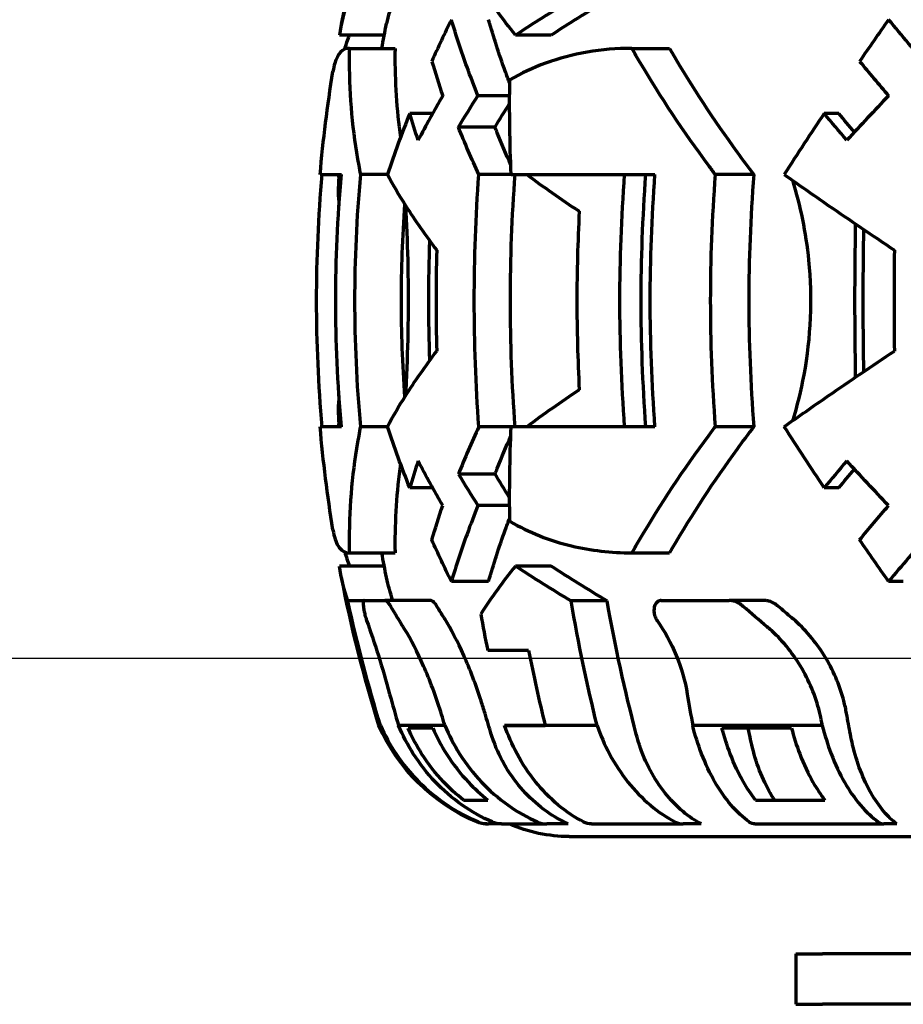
# Model space of a CAD drawing. Header units: millimetres. Extents: x 0 to 1189, y 0 to 841.
# Tile 30 of 56: x 523 to 558, y 471 to 510. Entities that reach past the tile are written whole.
import ezdxf

# ---------------------------------------------------------------- set-up
doc = ezdxf.new("R2010")
doc.units = ezdxf.units.MM
doc.header["$LTSCALE"] = 0.75
doc.layers.add('FD_Dimensions', color=7, linetype='Continuous', lineweight=35)
doc.layers.add('Visible', color=7, linetype='Continuous', lineweight=70)
doc.styles.get("Standard").update_dxf_attribs({"font": 'arial.ttf'})
doc.dimstyles.new('Dim-ISO-25', dxfattribs={"dimtxt": 3.5, "dimasz": 3.5, "dimexe": 2.1, "dimexo": 2.1, "dimgap": 1.4, "dimtad": 1, "dimzin": 12, "dimdsep": 46, "dimtxsty": 'Standard', "dimcen": 0, "dimazin": 3, "dimtp": 0.1, "dimtm": 0.1, "dimtfac": 0.714286, "dimtmove": 0, "dimatfit": 3, "dimfxl": 1, "dimtzin": 12, "dimarcsym": 0})

# ---------------------------------------------------------------- blocks, each defined once
blk = doc.blocks.new('*D25')
at = {"layer": 'Defpoints', "color": 0, "transparency": 16777216}
for p in [(639.804796, 687.8848), (463.566121, 484.8848), (639.804796, 484.8848)]:
    blk.add_point(p, dxfattribs=at)
at = {"layer": 'FD_Dimensions', "color": 0, "lineweight": -2, "transparency": 16777216}
for p, q in [((637.704796, 687.8848), (461.466121, 687.8848)), ((463.566121, 684.3848), (463.566121, 488.3848)), ((637.704796, 484.8848), (461.466121, 484.8848))]:
    blk.add_line(p, q, dxfattribs=at)
at = {"layer": 'FD_Dimensions', "color": 0, "transparency": 16777216}
for points in [[(462.982788, 684.3848), (464.149454, 684.3848), (463.566121, 687.8848)], [(462.982788, 488.3848), (464.149454, 488.3848), (463.566121, 484.8848)]]:
    blk.add_solid(points, dxfattribs=at)
at = {"layer": 'FD_Dimensions', "color": 0, "transparency": 16777216, "insert": (460.377922, 586.3848), "char_height": 3.5, "attachment_point": 5, "rotation": 90}
blk.add_mtext('203', dxfattribs=at)

msp = doc.modelspace()

# ---------------------------------------------------------------- linework, layer by layer
at = {"layer": 'Visible'}
for p, q in [((537.318, 509.597), (535.55, 509.597)), ((543.937, 509.597), (542.516, 509.597)), ((535.934, 509.075), (537.745, 509.075)), ((547.129, 509.075), (548.628, 509.075)), ((542.288, 507.2), (541.033, 507.2)), ((539.234, 506.493), (538.327, 506.493)), ((555.338, 506.493), (554.756, 506.493)), ((541.707, 505.95), (540.259, 505.95)), ((534.775, 504.075), (535.622, 504.075)), ((537.441, 504.075), (536.373, 504.075)), ((542.348, 504.075), (541.067, 504.075)), ((542.348, 504.075), (548.048, 504.075)), ((551.965, 504.075), (550.433, 504.075)), ((535.622, 494.075), (534.775, 494.075)), ((537.441, 494.075), (536.373, 494.075)), ((542.348, 494.075), (541.067, 494.075)), ((548.048, 494.075), (542.348, 494.075)), ((551.965, 494.075), (550.433, 494.075)), ((541.707, 492.2), (540.259, 492.2)), ((539.234, 491.657), (538.327, 491.657)), ((555.338, 491.657), (554.756, 491.657)), ((542.288, 490.95), (541.033, 490.95)), ((535.934, 489.075), (537.745, 489.075)), ((547.129, 489.075), (548.628, 489.075)), ((537.318, 488.552), (535.55, 488.552)), ((543.937, 488.552), (542.516, 488.552)), ((541.454, 487.937), (539.979, 487.937)), ((557.891, 487.937), (557.309, 487.937)), ((536.499, 487.171), (535.877, 487.171)), ((536.518, 487.184), (537.34, 487.184)), ((539.162, 487.184), (537.34, 487.184)), ((546.152, 487.171), (544.724, 487.171)), ((548.299, 487.184), (550.989, 487.184)), ((552.375, 487.184), (550.989, 487.184)), ((543.034, 485.205), (541.418, 485.205)), ((537.171, 482.223), (537.107, 482.223)), ((539.721, 482.223), (537.886, 482.223)), ((539.244, 482.128), (538.259, 482.128)), ((542.087, 482.234), (543.699, 482.234)), ((542.087, 482.234), (542.089, 482.223)), ((545.755, 482.223), (542.089, 482.223)), ((554.681, 482.223), (549.544, 482.223)), ((553.459, 482.128), (550.703, 482.128)), ((540.454, 479.275), (541.429, 479.275)), ((552.03, 479.275), (554.78, 479.275)), ((541.38, 478.325), (541.446, 478.325)), ((541.962, 478.325), (541.446, 478.325)), ((541.962, 478.325), (543.76, 478.325)), ((544.607, 478.325), (543.76, 478.325)), ((545.528, 478.325), (549.162, 478.325)), ((549.876, 478.325), (549.162, 478.325)), ((552.008, 478.325), (557.123, 478.325)), ((557.634, 478.325), (557.123, 478.325)), ((544.651, 477.825), (580.165, 477.825)), ((553.627, 473.175), (554.682, 473.175)), ((553.627, 473.175), (553.627, 471.175)), ((558.235, 473.175), (554.682, 473.175)), ((553.627, 471.175), (554.682, 471.175)), ((558.235, 471.175), (554.682, 471.175))]:
    msp.add_line(p, q, dxfattribs=at)
at = {"layer": 'Visible', "extrusion": (0, 0, -1)}
for centre, radius, start, end in [((-591.469, 499.075), 56.914, 11.1108, 17.2229), ((-591.469, 499.075), 55.164, 10.4442, 11.4843), ((-591.469, 499.075), 56.914, 5.0401, 9.1844), ((-591.469, 499.075), 56.164, 4.9957, 5.1075), ((-591.469, 499.075), 56.914, 350.8156, 354.9599), ((-591.469, 499.075), 56.164, 354.8925, 355.0043), ((-591.469, 499.075), 55.164, 348.5157, 349.5558), ((-591.469, 499.075), 56.914, 342.7771, 348.8892), ((-543.855, 485.2), 7.375, 292.8429, 336.1946), ((-541.38, 479.325), 1, 270, 292.8429), ((-544.651, 483.716), 5.891, 270, 293.777)]:
    msp.add_arc(centre, radius, start, end, dxfattribs=at)
at = {"layer": 'Visible'}
for centre, major_axis, ratio, start_param, end_param in [((577.084, 509.139), (41.581, 0.357), 0.384757, 3.004043, 3.090609), ((577.067, 509.154), (39.779, 0.342), 0.384756, 3.00062, 3.060152), ((574.967, 509.139), (40.322, 10.16), 0.306616, 2.338474, 2.42504), ((574.975, 509.153), (38.575, 9.719), 0.306623, 2.334206, 2.424711), ((578.649, 506.976), (38.135, 30.92), 0.66626, 2.17767, 2.219065), ((570.917, 506.976), (29.475, 39.262), 0.262961, 1.684727, 1.726121), ((581.212, 500.663), (-40.874, 23.551), 0.577933, 0.544885, 0.586641), ((578.415, 500.663), (-34.26, 32.429), 0.228079, 1.095346, 1.137102), ((577.58, 503.894), (-40.453, 9.472), 0.318147, 0.623145, 0.714492), ((577.039, 503.894), (41.544, 0.547), 0.384422, 3.1029, 3.173955), ((585.535, 499.075), (0, 56.484), 0.817325, 1.53538, 1.606212), ((575.746, 499.075), (0, 56.484), 0.322562, 1.53538, 1.606212), ((577.58, 494.255), (40.453, 9.472), 0.318147, 2.427101, 2.518448), ((577.039, 494.255), (-41.544, 0.547), 0.384422, -0.032362, 0.038692), ((581.482, 497.322), (41.055, 23.656), 0.577925, 2.454767, 2.511178), ((580.256, 499.537), (40.795, 23.506), 0.577931, 2.563991, 2.596657), ((576.969, 499.537), (34.194, 32.366), 0.228076, 2.013531, 2.046197), ((578.311, 492.805), (-40.716, 23.459), 0.577945, 0.802062, 0.83971), ((585.01, 499.07), (0, 56.445), 0.79671, 1.792661, 1.818969), ((586.948, 499.074), (-0.001, 56.838), 0.796701, 1.817277, 1.871569), ((588.75, 499.065), (-0.001, 56.426), 0.944475, 1.8507, 1.873878), ((580.293, 499.065), (0, 56.426), 0.570959, 1.85071, 1.873887), ((541.446, 479.326), (-0.006, 1.002), 0.999787, 2.73727, 3.135639), ((543.76, 479.326), (0, 1.002), 0.944471, 2.742881, 3.14125), ((549.162, 479.326), (0, 1.002), 0.796704, 2.743073, 3.141442), ((557.122, 479.326), (0, 1.002), 0.57095, 2.74315, 3.141519)]:
    msp.add_ellipse(centre, major_axis=major_axis, ratio=ratio, start_param=start_param, end_param=end_param, dxfattribs=at)
at = {"layer": 'Visible', "extrusion": (0, 0, -1)}
for centre, major_axis, ratio, start_param, end_param in [((589.051, 499.602), (-18.792, 52.789), 0.811184, -1.208195, -1.139472), ((578.311, 505.345), (40.716, 23.459), 0.577945, 3.943655, 3.981303), ((578.294, 505.379), (39.141, 22.552), 0.577943, 3.94333, 3.972928), ((580.256, 498.613), (-40.795, 23.506), 0.577931, -0.577602, -0.544936), ((576.969, 498.613), (-34.194, 32.366), 0.228076, -1.128061, -1.095395), ((576.939, 498.616), (-32.861, 31.104), 0.228082, -1.109209, -1.085592), ((581.482, 500.827), (-41.055, 23.656), 0.577925, -0.686826, -0.630415), ((591.476, 499.075), (0, 56.845), 0.999898, 4.624317, 4.800461), ((587.347, 499.075), (0, 56.845), 0.817325, 4.624317, 4.800461), ((587.346, 499.075), (0, 55.091), 0.817325, 4.621505, 4.803273), ((573.812, 499.075), (0, 55.296), 0.322562, 4.657486, 4.767292), ((584.278, 499.075), (0, 55.296), 0.817325, 4.669595, 4.755183), ((589.051, 498.547), (18.792, 52.789), 0.811184, 4.281064, 4.349787), ((576.939, 499.534), (32.861, 31.104), 0.228082, 4.227185, 4.250801), ((578.294, 492.771), (-39.141, 22.552), 0.577943, -0.831335, -0.801737), ((581.212, 497.487), (40.874, 23.551), 0.577933, 3.686478, 3.728233), ((578.415, 497.487), (34.26, 32.429), 0.228079, 4.236939, 4.278695), ((578.649, 491.174), (-38.135, 30.92), 0.66626, -0.963922, -0.922528), ((570.917, 491.174), (-29.475, 39.262), 0.262961, -1.456866, -1.415472), ((577.084, 489.011), (-41.581, 0.357), 0.384757, -0.137549, -0.050983), ((574.967, 489.011), (-40.322, 10.16), 0.306616, -0.803118, -0.716552), ((574.975, 488.997), (-38.575, 9.719), 0.306623, -0.807387, -0.716882), ((577.067, 488.996), (-39.779, 0.342), 0.384756, -0.140972, -0.081441), ((580.024, 495.57), (-45.372, 3.084), 0.637781, -0.436272, -0.406807), ((579.963, 495.551), (-43.556, 2.961), 0.637781, -0.436321, -0.419048), ((589.033, 499.074), (0, 55.123), 0.796719, 4.39516, 4.49474), ((577.74, 495.57), (-39.968, 21.696), 0.485273, -1.17142, -1.141955), ((577.707, 495.551), (-38.368, 20.827), 0.485276, -1.171469, -1.154196), ((591.025, 499.074), (0, 55.122), 0.94448, 4.395157, 4.410896), ((585.696, 499.074), (0, 55.122), 0.570973, 4.395159, 4.410897), ((565.353, 490.681), (-10.175, 38.721), 0.673461, 4.670766, 4.673978), ((582.426, 499.646), (0.469, 55.804), 0.577105, 4.383533, 4.388228), ((570.17, 490.678), (-4.017, 39.28), 0.418356, 4.538398, 4.54161)]:
    msp.add_ellipse(centre, major_axis=major_axis, ratio=ratio, start_param=start_param, end_param=end_param, dxfattribs=at)
at = {"layer": 'Visible'}
for points in [[(542.516, 509.597), (542.024, 510.223), (541.562, 510.861), (541.142, 511.501)], [(535.753, 509.041), (535.81, 509.226), (535.869, 509.412), (535.93, 509.597)], [(539.637, 507.2), (539.295, 506.613), (538.969, 506.022), (538.661, 505.432)], [(557.306, 507.2), (556.749, 506.613), (556.196, 506.022), (555.65, 505.432)], [(538.327, 506.493), (538.018, 505.713), (537.72, 504.901), (537.441, 504.075)], [(554.756, 506.493), (554.235, 505.713), (553.703, 504.901), (553.17, 504.075)], [(538.327, 491.657), (538.018, 492.437), (537.72, 493.248), (537.441, 494.075)], [(554.756, 491.657), (554.235, 492.437), (553.703, 493.248), (553.17, 494.075)], [(539.637, 490.95), (539.295, 491.537), (538.969, 492.127), (538.661, 492.718)], [(557.306, 490.95), (556.749, 491.537), (556.196, 492.127), (555.65, 492.718)], [(535.753, 489.109), (535.81, 488.924), (535.869, 488.738), (535.93, 488.552)], [(542.516, 488.552), (542.024, 487.927), (541.561, 487.288), (541.142, 486.649)], [(537.171, 482.223), (536.683, 483.807), (536.244, 485.472), (535.877, 487.171)], [(545.755, 482.223), (545.366, 483.807), (545.016, 485.472), (544.724, 487.171)]]:
    msp.add_open_spline(points, degree=3, dxfattribs=at)
for points, knots in [([(541.033, 507.2), (540.881, 507.575), (540.736, 507.953), (540.371, 508.957), (540.164, 509.586), (539.979, 510.213)], [-5.6143586, -5.6143586, -5.6143586, -5.6143586, -5.4611539, -5.4611539, -5.2078164, -5.2078164, -5.2078164, -5.2078164]), ([(542.293, 507.685), (542.232, 507.846), (542.172, 508.008), (541.867, 508.849), (541.647, 509.532), (541.454, 510.213)], [6.7407645, 6.7407645, 6.7407645, 6.7407645, 6.8062552, 6.8062552, 7.0814117, 7.0814117, 7.0814117, 7.0814117]), ([(559.891, 507.2), (559.562, 507.575), (559.233, 507.953), (558.366, 508.957), (557.832, 509.586), (557.309, 510.213)], [-5.6143586, -5.6143586, -5.6143586, -5.6143586, -5.4611539, -5.4611539, -5.2078164, -5.2078164, -5.2078164, -5.2078164]), ([(535.934, 509.075), (535.666, 509.075), (535.474, 508.88), (535.328, 508.39), (535.304, 508.28), (535.284, 508.159)], [2.3083419, 2.3083419, 2.3083419, 2.3083419, 2.8208083, 2.8208083, 2.9484496, 2.9484496, 2.9484496, 2.9484496]), ([(535.934, 509.075), (535.93, 508.898), (535.928, 508.721), (535.93, 507.161), (536.058, 505.779), (536.326, 504.316), (536.349, 504.195), (536.373, 504.075)], [-6.0159843, -6.0159843, -6.0159843, -6.0159843, -5.9467443, -5.9467443, -5.4053806, -5.4053806, -5.3566078, -5.3566078, -5.3566078, -5.3566078]), ([(537.745, 509.075), (537.744, 509.015), (537.743, 508.955), (537.731, 507.77), (537.806, 506.647), (537.963, 505.546)], [17.4746476, 17.4746476, 17.4746476, 17.4746476, 17.4981244, 17.4981244, 17.9379902, 17.9379902, 17.9379902, 17.9379902]), ([(547.129, 509.075), (545.922, 509.075), (544.775, 508.88), (543.217, 508.307), (542.745, 508.086), (542.295, 507.825)], [2.3083419, 2.3083419, 2.3083419, 2.3083419, 2.8208083, 2.8208083, 3.0565445, 3.0565445, 3.0565445, 3.0565445]), ([(547.129, 509.075), (547.23, 508.898), (547.333, 508.721), (548.252, 507.161), (549.17, 505.779), (550.253, 504.316), (550.343, 504.195), (550.433, 504.075)], [-6.0159843, -6.0159843, -6.0159843, -6.0159843, -5.9467443, -5.9467443, -5.4053806, -5.4053806, -5.3566078, -5.3566078, -5.3566078, -5.3566078]), ([(548.628, 509.075), (548.663, 509.015), (548.697, 508.955), (549.499, 507.57), (550.366, 506.247), (551.521, 504.663), (551.741, 504.368), (551.965, 504.075)], [17.4746476, 17.4746476, 17.4746476, 17.4746476, 17.4981244, 17.4981244, 18.0162376, 18.0162376, 18.1360299, 18.1360299, 18.1360299, 18.1360299]), ([(542.333, 504.454), (542.145, 504.876), (541.965, 505.3), (541.766, 505.801), (541.737, 505.875), (541.707, 505.95)], [6.5216335, 6.5216335, 6.5216335, 6.5216335, 6.693301, 6.693301, 6.7232545, 6.7232545, 6.7232545, 6.7232545]), ([(535.622, 494.075), (535.47, 495.791), (535.396, 497.479), (535.396, 500.67), (535.47, 502.358), (535.622, 504.075)], [-20.2998931, -20.2998931, -20.2998931, -20.2998931, -19.8212787, -19.8212787, -19.3426644, -19.3426644, -19.3426644, -19.3426644]), ([(536.373, 504.075), (536.217, 502.358), (536.142, 500.667), (536.142, 497.482), (536.217, 495.792), (536.373, 494.075)], [-6.920639, -6.920639, -6.920639, -6.920639, -6.4429476, -6.4429476, -5.9652563, -5.9652563, -5.9652563, -5.9652563]), ([(537.441, 504.075), (537.66, 503.671), (537.898, 503.263), (538.531, 502.262), (538.949, 501.667), (539.399, 501.075)], [-19.5470654, -19.5470654, -19.5470654, -19.5470654, -19.3224133, -19.3224133, -18.9996033, -18.9996033, -18.9996033, -18.9996033]), ([(546.845, 494.075), (546.719, 495.791), (546.658, 497.478), (546.658, 500.672), (546.719, 502.359), (546.845, 504.075)], [-7.07885, -7.07885, -7.07885, -7.07885, -6.5997659, -6.5997659, -6.1206818, -6.1206818, -6.1206818, -6.1206818]), ([(547.689, 494.075), (547.561, 495.791), (547.498, 497.479), (547.498, 500.671), (547.561, 502.359), (547.689, 504.075)], [-19.817453, -19.817453, -19.817453, -19.817453, -19.3387186, -19.3387186, -18.8599842, -18.8599842, -18.8599842, -18.8599842]), ([(548.048, 494.075), (547.921, 495.791), (547.86, 497.479), (547.86, 500.67), (547.921, 502.358), (548.048, 504.075)], [-20.2998931, -20.2998931, -20.2998931, -20.2998931, -19.8212787, -19.8212787, -19.3426644, -19.3426644, -19.3426644, -19.3426644]), ([(550.433, 504.075), (550.304, 502.358), (550.242, 500.667), (550.242, 497.482), (550.304, 495.792), (550.433, 494.075)], [-6.920639, -6.920639, -6.920639, -6.920639, -6.4429476, -6.4429476, -5.9652563, -5.9652563, -5.9652563, -5.9652563]), ([(551.965, 504.075), (551.831, 502.357), (551.767, 500.665), (551.767, 497.485), (551.831, 495.792), (551.965, 494.075)], [18.0059202, 18.0059202, 18.0059202, 18.0059202, 18.4829061, 18.4829061, 18.9598921, 18.9598921, 18.9598921, 18.9598921]), ([(553.17, 504.075), (553.74, 503.671), (554.323, 503.263), (555.773, 502.262), (556.652, 501.667), (557.538, 501.075)], [-19.5470654, -19.5470654, -19.5470654, -19.5470654, -19.3224133, -19.3224133, -18.9996033, -18.9996033, -18.9996033, -18.9996033]), ([(553.494, 503.846), (553.809, 502.837), (554.027, 501.774), (554.285, 499.158), (554.22, 497.618), (553.83, 495.506), (553.679, 494.894), (553.494, 494.304)], [-4.5803712, -4.5803712, -4.5803712, -4.5803712, -4.2919798, -4.2919798, -3.8917813, -3.8917813, -3.7225289, -3.7225289, -3.7225289, -3.7225289]), ([(538.126, 502.904), (538.03, 501.59), (537.984, 500.302), (537.984, 497.848), (538.03, 496.559), (538.126, 495.245)], [18.1147329, 18.1147329, 18.1147329, 18.1147329, 18.4829061, 18.4829061, 18.8510793, 18.8510793, 18.8510793, 18.8510793]), ([(538.158, 502.852), (538.198, 502.147), (538.228, 501.42), (538.282, 499.158), (538.265, 497.618), (538.187, 495.851), (538.173, 495.573), (538.158, 495.297)], [-4.487236, -4.487236, -4.487236, -4.487236, -4.2919798, -4.2919798, -3.8917813, -3.8917813, -3.8157276, -3.8157276, -3.8157276, -3.8157276]), ([(545.046, 502.616), (544.984, 501.406), (544.953, 500.218), (544.953, 497.931), (544.984, 496.744), (545.046, 495.533)], [-20.3932221, -20.3932221, -20.3932221, -20.3932221, -20.0502167, -20.0502167, -19.7072114, -19.7072114, -19.7072114, -19.7072114]), ([(556.327, 496.261), (556.311, 497.221), (556.303, 498.163), (556.303, 499.987), (556.311, 500.929), (556.327, 501.889)], [-19.6122869, -19.6122869, -19.6122869, -19.6122869, -19.3387186, -19.3387186, -19.0651504, -19.0651504, -19.0651504, -19.0651504]), ([(537.441, 494.075), (537.66, 494.478), (537.898, 494.887), (538.531, 495.888), (538.949, 496.483), (539.399, 497.075)], [17.408031, 17.408031, 17.408031, 17.408031, 17.632683, 17.632683, 17.9554931, 17.9554931, 17.9554931, 17.9554931]), ([(553.17, 494.075), (553.74, 494.478), (554.323, 494.887), (555.773, 495.888), (556.652, 496.483), (557.538, 497.075)], [17.408031, 17.408031, 17.408031, 17.408031, 17.632683, 17.632683, 17.9554931, 17.9554931, 17.9554931, 17.9554931]), ([(536.373, 494.075), (536.349, 493.955), (536.326, 493.834), (536.058, 492.371), (535.93, 490.989), (535.928, 489.429), (535.93, 489.252), (535.934, 489.075)], [-6.7908419, -6.7908419, -6.7908419, -6.7908419, -6.742069, -6.742069, -6.2007054, -6.2007054, -6.1314654, -6.1314654, -6.1314654, -6.1314654]), ([(550.433, 494.075), (550.343, 493.955), (550.253, 493.834), (549.17, 492.371), (548.252, 490.989), (547.333, 489.429), (547.23, 489.252), (547.129, 489.075)], [-6.7908419, -6.7908419, -6.7908419, -6.7908419, -6.742069, -6.742069, -6.2007054, -6.2007054, -6.1314654, -6.1314654, -6.1314654, -6.1314654]), ([(551.965, 494.075), (551.741, 493.782), (551.521, 493.486), (550.366, 491.903), (549.499, 490.579), (548.697, 489.195), (548.663, 489.135), (548.628, 489.075)], [16.6833676, 16.6833676, 16.6833676, 16.6833676, 16.8031599, 16.8031599, 17.3212731, 17.3212731, 17.3447499, 17.3447499, 17.3447499, 17.3447499]), ([(541.707, 492.2), (541.737, 492.274), (541.766, 492.349), (541.965, 492.849), (542.145, 493.274), (542.333, 493.695)], [5.3380025, 5.3380025, 5.3380025, 5.3380025, 5.367956, 5.367956, 5.5396235, 5.5396235, 5.5396235, 5.5396235]), ([(537.963, 492.604), (537.806, 491.503), (537.731, 490.379), (537.743, 489.195), (537.744, 489.135), (537.745, 489.075)], [16.8814074, 16.8814074, 16.8814074, 16.8814074, 17.3212731, 17.3212731, 17.3447499, 17.3447499, 17.3447499, 17.3447499]), ([(541.033, 490.95), (540.881, 490.574), (540.736, 490.197), (540.371, 489.193), (540.164, 488.564), (539.979, 487.937)], [6.940353, 6.940353, 6.940353, 6.940353, 7.0935578, 7.0935578, 7.3468953, 7.3468953, 7.3468953, 7.3468953]), ([(559.891, 490.95), (559.562, 490.574), (559.233, 490.197), (558.366, 489.193), (557.832, 488.564), (557.309, 487.937)], [6.940353, 6.940353, 6.940353, 6.940353, 7.0935578, 7.0935578, 7.3468953, 7.3468953, 7.3468953, 7.3468953]), ([(541.454, 487.937), (541.647, 488.617), (541.867, 489.3), (542.172, 490.142), (542.232, 490.303), (542.293, 490.465)], [4.947867, 4.947867, 4.947867, 4.947867, 5.2230235, 5.2230235, 5.2885142, 5.2885142, 5.2885142, 5.2885142]), ([(542.295, 490.325), (543.057, 489.883), (543.876, 489.556), (545.51, 489.165), (546.307, 489.075), (547.129, 489.075)], [11.0190937, 11.0190937, 11.0190937, 11.0190937, 11.4175674, 11.4175674, 11.7676704, 11.7676704, 11.7676704, 11.7676704]), ([(535.284, 489.991), (535.329, 489.714), (535.398, 489.5), (535.604, 489.165), (535.752, 489.075), (535.934, 489.075)], [11.1272245, 11.1272245, 11.1272245, 11.1272245, 11.4175674, 11.4175674, 11.7676704, 11.7676704, 11.7676704, 11.7676704]), ([(536.518, 487.184), (536.511, 487.184), (536.505, 487.18), (536.494, 487.163), (536.489, 487.146), (536.483, 487.092), (536.483, 487.051), (536.489, 486.954), (536.496, 486.901), (536.515, 486.784), (536.527, 486.72), (536.558, 486.588), (536.576, 486.522), (536.603, 486.436), (536.611, 486.413), (536.619, 486.39)], [0.0011854, 0.0011854, 0.0011854, 0.0011854, 0.0118921, 0.0118921, 0.0261366, 0.0261366, 0.045713, 0.045713, 0.0638758, 0.0638758, 0.0833592, 0.0833592, 0.1044028, 0.1044028, 0.1129139, 0.1129139, 0.1129139, 0.1129139]), ([(537.577, 486.953), (537.556, 486.988), (537.536, 487.02), (537.478, 487.099), (537.443, 487.136), (537.389, 487.172), (537.371, 487.18), (537.353, 487.183), (537.349, 487.184), (537.344, 487.184), (537.34, 487.184)], [0.57737748, 0.57737748, 0.57737748, 0.57737748, 0.59475125, 0.59475125, 0.62625191, 0.62625191, 0.6448508, 0.6448508, 0.6448508, 0.64934478, 0.64934478, 0.64934478, 0.64934478]), ([(539.407, 486.953), (539.385, 486.989), (539.364, 487.021), (539.304, 487.1), (539.267, 487.137), (539.213, 487.172), (539.194, 487.18), (539.176, 487.183), (539.172, 487.184), (539.167, 487.184), (539.162, 487.184)], [0.57879869, 0.57879869, 0.57879869, 0.57879869, 0.59663945, 0.59663945, 0.62828561, 0.62828561, 0.64611018, 0.64611018, 0.64611018, 0.65098718, 0.65098718, 0.65098718, 0.65098718]), ([(548.299, 487.184), (548.273, 487.184), (548.247, 487.18), (548.191, 487.163), (548.161, 487.146), (548.098, 487.092), (548.068, 487.051), (548.026, 486.954), (548.014, 486.901), (548.005, 486.784), (548.009, 486.72), (548.037, 486.588), (548.061, 486.522), (548.107, 486.436), (548.122, 486.413), (548.137, 486.39)], [0.0011854, 0.0011854, 0.0011854, 0.0011854, 0.0118921, 0.0118921, 0.0261366, 0.0261366, 0.045713, 0.045713, 0.0638758, 0.0638758, 0.0833592, 0.0833592, 0.1044028, 0.1044028, 0.1129139, 0.1129139, 0.1129139, 0.1129139]), ([(551.546, 486.953), (551.505, 486.988), (551.463, 487.02), (551.34, 487.099), (551.257, 487.136), (551.123, 487.172), (551.073, 487.18), (551.024, 487.183), (551.012, 487.184), (551, 487.184), (550.989, 487.184)], [0.57737749, 0.57737749, 0.57737749, 0.57737749, 0.59475126, 0.59475126, 0.62625191, 0.62625191, 0.6448508, 0.6448508, 0.6448508, 0.64934479, 0.64934479, 0.64934479, 0.64934479]), ([(552.939, 486.953), (552.896, 486.989), (552.853, 487.021), (552.727, 487.1), (552.642, 487.137), (552.509, 487.172), (552.461, 487.18), (552.414, 487.183), (552.401, 487.184), (552.388, 487.184), (552.375, 487.184)], [0.57879869, 0.57879869, 0.57879869, 0.57879869, 0.59663945, 0.59663945, 0.62828561, 0.62828561, 0.64611018, 0.64611018, 0.64611018, 0.65098718, 0.65098718, 0.65098718, 0.65098718]), ([(541.312, 482.706), (541.263, 482.871), (541.212, 483.036), (540.955, 483.832), (540.72, 484.446), (540.222, 485.561), (539.965, 486.053), (539.706, 486.469), (539.698, 486.482), (539.689, 486.495)], [2.3633104, 2.3633104, 2.3633104, 2.3633104, 2.4153862, 2.4153862, 2.6142476, 2.6142476, 2.8105093, 2.8105093, 2.8169655, 2.8169655, 2.8169655, 2.8169655]), ([(555.642, 482.706), (555.613, 482.871), (555.577, 483.036), (555.367, 483.832), (555.103, 484.446), (554.41, 485.561), (553.992, 486.053), (553.509, 486.469), (553.493, 486.482), (553.478, 486.495)], [2.3633104, 2.3633104, 2.3633104, 2.3633104, 2.4153862, 2.4153862, 2.6142476, 2.6142476, 2.8105093, 2.8105093, 2.8169655, 2.8169655, 2.8169655, 2.8169655]), ([(536.619, 486.39), (536.771, 485.968), (536.928, 485.5), (537.24, 484.508), (537.391, 483.991), (537.531, 483.476)], [-0.3219243, -0.3219243, -0.3219243, -0.3219243, -0.1609373, -0.1609373, 0, 0, 0, 0]), ([(539.685, 482.347), (539.645, 482.486), (539.602, 482.626), (539.359, 483.398), (539.127, 484.015), (538.634, 485.141), (538.377, 485.639), (538.107, 486.079), (538.089, 486.109), (538.071, 486.137)], [2.3628766, 2.3628766, 2.3628766, 2.3628766, 2.4067943, 2.4067943, 2.6057136, 2.6057136, 2.8021395, 2.8021395, 2.8164491, 2.8164491, 2.8164491, 2.8164491]), ([(548.137, 486.39), (548.433, 485.968), (548.69, 485.5), (549.097, 484.508), (549.245, 483.991), (549.33, 483.476)], [-0.3219243, -0.3219243, -0.3219243, -0.3219243, -0.1609373, -0.1609373, 0, 0, 0, 0]), ([(554.659, 482.347), (554.635, 482.486), (554.605, 482.626), (554.414, 483.398), (554.157, 484.015), (553.479, 485.141), (553.066, 485.639), (552.568, 486.079), (552.533, 486.109), (552.499, 486.137)], [2.3628766, 2.3628766, 2.3628766, 2.3628766, 2.4067943, 2.4067943, 2.6057136, 2.6057136, 2.8021395, 2.8021395, 2.8164491, 2.8164491, 2.8164491, 2.8164491]), ([(537.171, 482.223), (537.336, 481.85), (537.544, 481.465), (538.062, 480.691), (538.382, 480.308), (539.026, 479.664), (539.409, 479.344), (540.222, 478.801), (540.649, 478.575), (541.058, 478.403)], [0.2897036, 0.2897036, 0.2897036, 0.2897036, 0.409542, 0.409542, 0.5460875, 0.5460875, 0.6827036, 0.6827036, 0.8150178, 0.8150178, 0.8150178, 0.8150178]), ([(541.591, 478.403), (541.199, 478.576), (540.788, 478.804), (540.01, 479.351), (539.644, 479.672), (539.032, 480.317), (538.728, 480.7), (538.239, 481.471), (538.042, 481.853), (537.886, 482.223)], [-0.8176817, -0.8176817, -0.8176817, -0.8176817, -0.683213, -0.683213, -0.5456153, -0.5456153, -0.4089137, -0.4089137, -0.2898807, -0.2898807, -0.2898807, -0.2898807]), ([(540.454, 479.275), (540.167, 479.5), (539.901, 479.744), (539.363, 480.312), (539.06, 480.695), (538.591, 481.437), (538.408, 481.786), (538.259, 482.128)], [-0.6503544, -0.6503544, -0.6503544, -0.6503544, -0.5458766, -0.5458766, -0.409261, -0.409261, -0.2999653, -0.2999653, -0.2999653, -0.2999653]), ([(539.244, 482.128), (539.393, 481.785), (539.575, 481.434), (540.045, 480.69), (540.347, 480.307), (540.881, 479.741), (541.145, 479.498), (541.429, 479.275)], [-4.069161, -4.069161, -4.069161, -4.069161, -3.9594341, -3.9594341, -3.8229021, -3.8229021, -3.7194059, -3.7194059, -3.7194059, -3.7194059]), ([(539.721, 482.223), (539.877, 481.85), (540.074, 481.465), (540.563, 480.691), (540.865, 480.308), (541.473, 479.664), (541.836, 479.344), (542.603, 478.801), (543.007, 478.575), (543.393, 478.403)], [-4.0816675, -4.0816675, -4.0816675, -4.0816675, -3.9618291, -3.9618291, -3.8252836, -3.8252836, -3.6886674, -3.6886674, -3.5563533, -3.5563533, -3.5563533, -3.5563533]), ([(545.215, 478.403), (544.884, 478.576), (544.537, 478.804), (543.881, 479.351), (543.572, 479.672), (543.056, 480.317), (542.8, 480.7), (542.387, 481.471), (542.221, 481.853), (542.089, 482.223)], [3.5813627, 3.5813627, 3.5813627, 3.5813627, 3.7158313, 3.7158313, 3.8534291, 3.8534291, 3.9901307, 3.9901307, 4.1091636, 4.1091636, 4.1091636, 4.1091636]), ([(545.755, 482.223), (545.886, 481.85), (546.052, 481.465), (546.465, 480.691), (546.72, 480.308), (547.233, 479.664), (547.538, 479.344), (548.186, 478.801), (548.527, 478.575), (548.852, 478.403)], [0.2897036, 0.2897036, 0.2897036, 0.2897036, 0.409542, 0.409542, 0.5460875, 0.5460875, 0.6827036, 0.6827036, 0.8150178, 0.8150178, 0.8150178, 0.8150178]), ([(551.784, 478.403), (551.547, 478.576), (551.298, 478.804), (550.828, 479.351), (550.607, 479.672), (550.237, 480.317), (550.053, 480.7), (549.757, 481.471), (549.639, 481.853), (549.544, 482.223)], [-0.8176817, -0.8176817, -0.8176817, -0.8176817, -0.683213, -0.683213, -0.5456153, -0.5456153, -0.4089137, -0.4089137, -0.2898807, -0.2898807, -0.2898807, -0.2898807]), ([(552.03, 479.275), (551.857, 479.5), (551.696, 479.744), (551.371, 480.312), (551.188, 480.695), (550.904, 481.437), (550.794, 481.786), (550.703, 482.128)], [-0.6503544, -0.6503544, -0.6503544, -0.6503544, -0.5458766, -0.5458766, -0.409261, -0.409261, -0.2999653, -0.2999653, -0.2999653, -0.2999653]), ([(553.459, 482.128), (553.549, 481.785), (553.659, 481.434), (553.943, 480.69), (554.126, 480.307), (554.449, 479.741), (554.608, 479.498), (554.78, 479.275)], [-4.069161, -4.069161, -4.069161, -4.069161, -3.9594341, -3.9594341, -3.8229021, -3.8229021, -3.7194059, -3.7194059, -3.7194059, -3.7194059]), ([(554.681, 482.223), (554.775, 481.85), (554.894, 481.465), (555.19, 480.691), (555.372, 480.308), (555.74, 479.664), (555.959, 479.344), (556.423, 478.801), (556.667, 478.575), (556.901, 478.403)], [-4.0816675, -4.0816675, -4.0816675, -4.0816675, -3.9618291, -3.9618291, -3.8252836, -3.8252836, -3.6886674, -3.6886674, -3.5563533, -3.5563533, -3.5563533, -3.5563533]), ([(544.607, 478.325), (544.324, 478.457), (544.032, 478.624), (543.446, 479.038), (543.157, 479.294), (542.671, 479.808), (542.43, 480.114), (542.014, 480.773), (541.839, 481.126), (541.655, 481.595), (541.606, 481.735), (541.561, 481.879)], [2.8500439, 2.8500439, 2.8500439, 2.8500439, 2.9462515, 2.9462515, 3.0553759, 3.0553759, 3.1644386, 3.1644386, 3.2735014, 3.2735014, 3.3166644, 3.3166644, 3.3166644, 3.3166644]), ([(549.876, 478.325), (549.638, 478.457), (549.391, 478.624), (548.897, 479.038), (548.653, 479.294), (548.243, 479.808), (548.04, 480.114), (547.688, 480.773), (547.541, 481.126), (547.386, 481.595), (547.345, 481.735), (547.307, 481.879)], [2.8500439, 2.8500439, 2.8500439, 2.8500439, 2.9462515, 2.9462515, 3.0553759, 3.0553759, 3.1644386, 3.1644386, 3.2735014, 3.2735014, 3.3166644, 3.3166644, 3.3166644, 3.3166644]), ([(552.786, 479.275), (552.726, 479.367), (552.668, 479.461), (552.467, 479.812), (552.321, 480.118), (552.069, 480.776), (551.963, 481.129), (551.852, 481.597), (551.822, 481.736), (551.795, 481.879)], [3.0257977, 3.0257977, 3.0257977, 3.0257977, 3.0657466, 3.0657466, 3.1748762, 3.1748762, 3.2840059, 3.2840059, 3.3268295, 3.3268295, 3.3268295, 3.3268295]), ([(557.634, 478.325), (557.464, 478.457), (557.287, 478.624), (556.933, 479.038), (556.758, 479.294), (556.464, 479.808), (556.318, 480.114), (556.067, 480.773), (555.961, 481.126), (555.85, 481.595), (555.82, 481.735), (555.793, 481.879)], [2.8500439, 2.8500439, 2.8500439, 2.8500439, 2.9462515, 2.9462515, 3.0553759, 3.0553759, 3.1644386, 3.1644386, 3.2735014, 3.2735014, 3.3166644, 3.3166644, 3.3166644, 3.3166644]), ([(541.962, 478.325), (541.844, 478.325), (541.704, 478.354), (541.594, 478.402), (541.592, 478.403), (541.591, 478.403)], [0.44681284, 0.44681284, 0.44681284, 0.44681284, 0.48438099, 0.48438099, 0.4848196, 0.4848196, 0.4848196, 0.4848196]), ([(545.528, 478.325), (545.428, 478.325), (545.31, 478.354), (545.217, 478.402), (545.216, 478.403), (545.215, 478.403)], [0.44681284, 0.44681284, 0.44681284, 0.44681284, 0.48438099, 0.48438099, 0.4848196, 0.4848196, 0.4848196, 0.4848196]), ([(552.008, 478.325), (551.937, 478.325), (551.853, 478.354), (551.786, 478.402), (551.785, 478.403), (551.784, 478.403)], [0.44681284, 0.44681284, 0.44681284, 0.44681284, 0.48438099, 0.48438099, 0.4848196, 0.4848196, 0.4848196, 0.4848196])]:
    msp.add_open_spline(points, degree=3, knots=knots, dxfattribs=at)

# ---------------------------------------------------------------- dimensions: what is measured, and where the dimension line sits
at = {"layer": 'FD_Dimensions'}
dim = msp.add_linear_dim(base=(463.566, 484.885), p1=(639.805, 687.885), p2=(639.805, 484.885), angle=90, dimstyle='Dim-ISO-25', override={"dimlfac": 1, "dimclrd": 0, "dimclre": 0}, dxfattribs=at)
dim.commit()
dim.dimension.update_dxf_attribs({"geometry": '*D25', "text_midpoint": (460.378, 586.385)})

doc.saveas('drawing.dxf')
